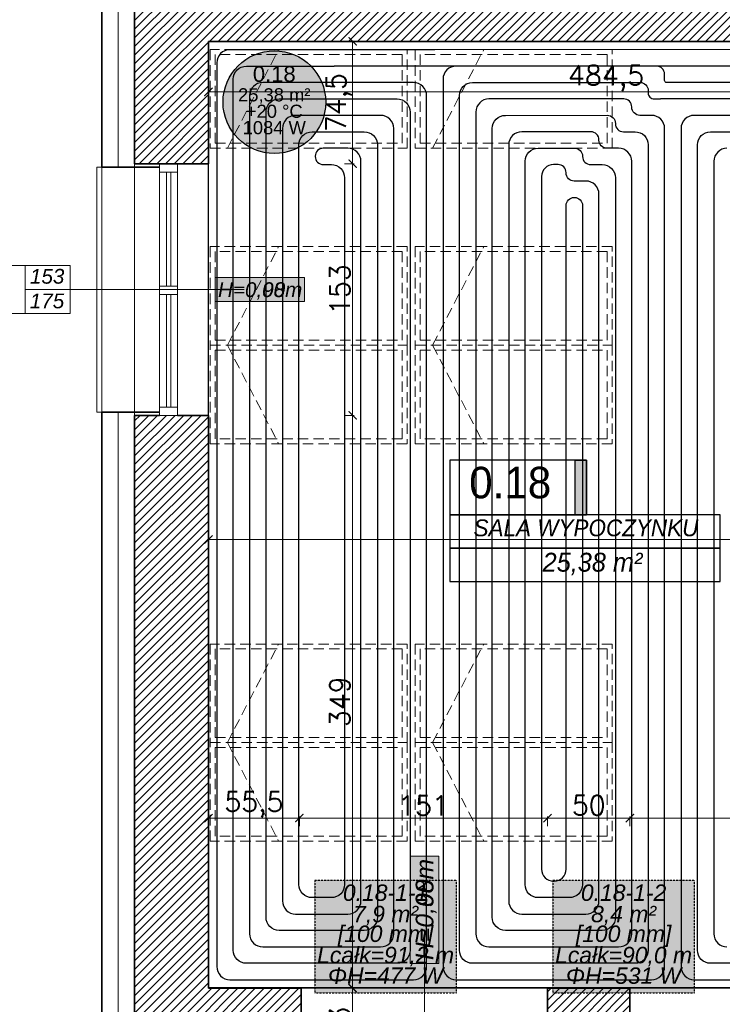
# Model space of a CAD drawing. Header units: millimetres. Extents: x -740 to 33545, y -26688 to 22494.
# Tile 80 of 256: x 8817 to 9245, y 9773 to 10373. Entities that reach past the tile are written whole.
import ezdxf
from ezdxf.enums import TextEntityAlignment as Align
from ezdxf.lldxf.tags import DXFTag

# ---------------------------------------------------------------- set-up
doc = ezdxf.new("R2010")
doc.units = ezdxf.units.MM
doc.header["$MEASUREMENT"] = 0
doc.linetypes.add('DASHED2', pattern=[9.525, 6.35, -3.175])
doc.linetypes.add('HIDDENX2', pattern=[0.1905, 0.127, -0.0635])
doc.layers.get('Defpoints').update_dxf_attribs({"color": 252})
for name, color, linetype, lineweight in [('A_istniejące ściany', 252, 'Continuous', 35), ('A_izolacja', 252, 'Continuous', 9), ('A_l.przerywana', 252, 'ICAD_ISO03W100', 9), ('A_okna wymieniane', 252, 'Continuous', 15), ('A_opisy', 252, 'Continuous', 15), ('A_wyposażenie', 252, 'Continuous', 9), ('A_ściany projektowane', 252, 'Continuous', 35), ('l.przerywana', 252, 'ICAD_ISO03W100', 5), ('l.widokowa', 252, 'Continuous', 15), ('l.wypełnien', 252, 'Continuous', 5), ('Nowe_820-G Rysunki Obrazki_Nr_pióra__1', 252, 'Continuous', 13), ('wymiarowanie', 252, 'Continuous', 9)]:
    doc.layers.add(name, color=color, linetype=linetype, lineweight=lineweight)
for name, color, linetype, lineweight, true_color in [('IS_Heating_cooling floor', 7, 'HIDDENX2', 25, 0x008000), ('IS_Przyłącze (powrotne)', 5, 'Continuous', 25, 0x0000ff), ('IS_Przyłącze (zasilające)', 1, 'Continuous', 25, 0xff0000), ('IS_Room (Automatic)', 7, 'Continuous', 25, 0x000000), ('IS_Strefa podłóg', 7, 'Continuous', 25, 0x008000), ('IS_Wężownica OChP', 7, 'Continuous', 25, 0x800080)]:
    doc.layers.add(name, color=color, linetype=linetype, lineweight=lineweight, true_color=true_color)
doc.layers.add('tabelki opis', color=252, linetype='Continuous')
doc.styles.add('Arial_____', font='arial.ttf')
doc.styles.add('Arial__I__', font='ariali.ttf')
doc.styles.add('ARIALL', font='GOTHIC.TTF', dxfattribs={"height": 40})
doc.styles.add('styl2', font='simplex.shx')
doc.linetypes.add('BATTING', pattern='A,0.00254,-2.54,[134,ltypeshp.shx,S=2.54,R=0,X=-2.54,Y=0],-5.08,[134,ltypeshp.shx,S=2.54,R=180,X=2.54,Y=0],-2.54', length=10.16254)
tags = doc.linetypes.add('ICAD_ISO03W100', pattern=[30, 12, -18]).pattern_tags.tags
tags[6:7] = [DXFTag(74, 4), DXFTag(75, 0), DXFTag(340, '0'), DXFTag(46, 1.0), DXFTag(50, 0.0), DXFTag(44, 0.0), DXFTag(45, 0.0)]
tags[4:5] = [DXFTag(74, 4), DXFTag(75, 0), DXFTag(340, '0'), DXFTag(46, 1.0), DXFTag(50, 0.0), DXFTag(44, 0.0), DXFTag(45, 0.0)]
doc.dimstyles.new('Skala 1-50', dxfattribs={"dimtxt": 12, "dimasz": 5, "dimexe": 1, "dimexo": 1, "dimgap": 1.5, "dimtad": 1, "dimdec": 1, "dimrnd": 0.5, "dimtxsty": 'styl2', "dimblk": 'ARCHTICK', "dimcen": 5, "dimadec": 0, "dimazin": 0, "dimtfac": 1, "dimtdec": 1, "dimtmove": 1, "dimatfit": 3, "dimldrblk": 'ARCHTICK', "dimfxl": 0, "dimlwd": -1, "dimlwe": -1, "dimarcsym": 0})

# ---------------------------------------------------------------- blocks, each defined once
blk = doc.blocks.new('_ArchTick')
at = {"color": 0, "linetype": 'ByBlock', "const_width": 0.15}
blk.add_lwpolyline([(-0.5, -0.5), (0.5, 0.5)], dxfattribs=at)
blk = doc.blocks.new('*D2061')
at = {"layer": 'Defpoints', "color": 0}
for p in [(8618.8, 10133.59), (8867.19, 10133.59), (8887.19, 9739.58)]:
    blk.add_point(p, dxfattribs=at)
at = {"layer": 'wymiarowanie', "color": 0}
for p, q in [((8623.8, 10133.59), (8617.8, 10133.59)), ((8618.8, 9739.58), (8618.8, 10133.59)), ((8623.8, 9739.58), (8617.8, 9739.58))]:
    blk.add_line(p, q, dxfattribs=at)
at = {"layer": 'wymiarowanie', "color": 0, "xscale": 5, "yscale": 5, "zscale": 5}
for p, rotation in [((8618.8, 10133.59), 90), ((8618.8, 9739.58), 270)]:
    blk.add_blockref('_ArchTick', p, dxfattribs=dict(at, rotation=rotation))
at = {"layer": 'wymiarowanie', "color": 0, "insert": (8611, 9936.59), "char_height": 12, "attachment_point": 5, "rotation": 90, "style": 'styl2'}
blk.add_mtext('394', dxfattribs=at)
blk = doc.blocks.new('*D2063')
at = {"layer": 'Defpoints', "color": 0}
for p in [(8618.8, 10284.84), (8887.19, 10284.84), (8860.69, 10133.59)]:
    blk.add_point(p, dxfattribs=at)
at = {"layer": 'wymiarowanie', "color": 0}
for p, q in [((8623.8, 10284.84), (8617.8, 10284.84)), ((8618.8, 10133.59), (8618.8, 10284.84)), ((8623.8, 10133.59), (8617.8, 10133.59))]:
    blk.add_line(p, q, dxfattribs=at)
at = {"layer": 'wymiarowanie', "color": 0, "xscale": 5, "yscale": 5, "zscale": 5}
for p, rotation in [((8618.8, 10284.84), 90), ((8618.8, 10133.59), 270)]:
    blk.add_blockref('_ArchTick', p, dxfattribs=dict(at, rotation=rotation))
at = {"layer": 'wymiarowanie', "color": 0, "insert": (8611.15, 10209.21), "char_height": 12, "attachment_point": 5, "rotation": 90, "style": 'styl2'}
blk.add_mtext('151', dxfattribs=at)
blk = doc.blocks.new('*D2064')
at = {"layer": 'Defpoints', "color": 0}
for p in [(8618.8, 10541.8), (8867.19, 10541.8), (8887.19, 10284.84)]:
    blk.add_point(p, dxfattribs=at)
at = {"layer": 'wymiarowanie', "color": 0}
for p, q in [((8623.8, 10541.8), (8617.8, 10541.8)), ((8618.8, 10284.84), (8618.8, 10541.8)), ((8623.8, 10284.84), (8617.8, 10284.84))]:
    blk.add_line(p, q, dxfattribs=at)
at = {"layer": 'wymiarowanie', "color": 0, "xscale": 5, "yscale": 5, "zscale": 5}
for p, rotation in [((8618.8, 10541.8), 90), ((8618.8, 10284.84), 270)]:
    blk.add_blockref('_ArchTick', p, dxfattribs=dict(at, rotation=rotation))
at = {"layer": 'wymiarowanie', "color": 0, "insert": (8611, 10413.32), "char_height": 12, "attachment_point": 5, "rotation": 90, "style": 'styl2'}
blk.add_mtext('257', dxfattribs=at)
blk = doc.blocks.new('*D2227')
at = {"layer": 'Defpoints', "color": 0}
for p in [(8932.19, 10064.95), (9995.19, 10064.95), (8932.19, 10055.97)]:
    blk.add_point(p, dxfattribs=at)
at = {"layer": 'wymiarowanie', "color": 0}
for p, q in [((8932.19, 10060.97), (8932.19, 10054.97)), ((9995.19, 10060.97), (9995.19, 10054.97)), ((9995.19, 10055.97), (8932.19, 10055.97))]:
    blk.add_line(p, q, dxfattribs=at)
at = {"layer": 'wymiarowanie', "color": 0, "xscale": 5, "yscale": 5, "zscale": 5, "rotation": 180}
blk.add_blockref('_ArchTick', (8932.19, 10055.97), dxfattribs=at)
at = {"layer": 'wymiarowanie', "color": 0, "xscale": 5, "yscale": 5, "zscale": 5}
blk.add_blockref('_ArchTick', (9995.19, 10055.97), dxfattribs=at)
at = {"layer": 'wymiarowanie', "color": 0, "insert": (9463.69, 10063.77), "char_height": 12, "attachment_point": 5, "style": 'styl2'}
blk.add_mtext('1063', dxfattribs=at)
blk = doc.blocks.new('*D2623')
at = {"layer": 'Defpoints', "color": 0}
for p in [(8932.19, 10359.34), (9416.72, 10359.34), (9416.72, 10328.56)]:
    blk.add_point(p, dxfattribs=at)
at = {"layer": 'wymiarowanie', "color": 0}
for p, q in [((8932.19, 10333.56), (8932.19, 10327.56)), ((9416.72, 10333.56), (9416.72, 10327.56)), ((8932.19, 10328.56), (9416.72, 10328.56))]:
    blk.add_line(p, q, dxfattribs=at)
at = {"layer": 'wymiarowanie', "color": 0, "xscale": 5, "yscale": 5, "zscale": 5, "rotation": 180}
blk.add_blockref('_ArchTick', (8932.19, 10328.56), dxfattribs=at)
at = {"layer": 'wymiarowanie', "color": 0, "xscale": 5, "yscale": 5, "zscale": 5}
blk.add_blockref('_ArchTick', (9416.72, 10328.56), dxfattribs=at)
at = {"layer": 'wymiarowanie', "color": 0, "insert": (9174.45, 10336.91), "char_height": 12, "attachment_point": 5, "style": 'styl2'}
blk.add_mtext('484,5', dxfattribs=at)
blk = doc.blocks.new('*D2643')
at = {"layer": 'Defpoints', "color": 0}
for p in [(8987.57, 9886.31), (8932.19, 9782.76), (8987.57, 9782.76)]:
    blk.add_point(p, dxfattribs=at)
at = {"layer": 'wymiarowanie', "color": 0}
for p, q in [((8932.19, 9881.31), (8932.19, 9887.31)), ((8932.19, 9886.31), (8987.57, 9886.31)), ((8987.57, 9881.31), (8987.57, 9887.31))]:
    blk.add_line(p, q, dxfattribs=at)
at = {"layer": 'wymiarowanie', "color": 0, "xscale": 5, "yscale": 5, "zscale": 5, "rotation": 180}
blk.add_blockref('_ArchTick', (8932.19, 9886.31), dxfattribs=at)
at = {"layer": 'wymiarowanie', "color": 0, "xscale": 5, "yscale": 5, "zscale": 5}
blk.add_blockref('_ArchTick', (8987.57, 9886.31), dxfattribs=at)
at = {"layer": 'wymiarowanie', "color": 0, "insert": (8959.88, 9894.51), "char_height": 12, "attachment_point": 5, "style": 'styl2'}
blk.add_mtext('55,5', dxfattribs=at)
blk = doc.blocks.new('*D2644')
at = {"layer": 'Defpoints', "color": 0}
for p in [(9138.77, 9886.31), (8987.57, 9782.76), (9138.77, 9782.76)]:
    blk.add_point(p, dxfattribs=at)
at = {"layer": 'wymiarowanie', "color": 0}
for p, q in [((8987.57, 9881.31), (8987.57, 9887.31)), ((8987.57, 9886.31), (9138.77, 9886.31)), ((9138.77, 9881.31), (9138.77, 9887.31))]:
    blk.add_line(p, q, dxfattribs=at)
at = {"layer": 'wymiarowanie', "color": 0, "xscale": 5, "yscale": 5, "zscale": 5, "rotation": 180}
blk.add_blockref('_ArchTick', (8987.57, 9886.31), dxfattribs=at)
at = {"layer": 'wymiarowanie', "color": 0, "xscale": 5, "yscale": 5, "zscale": 5}
blk.add_blockref('_ArchTick', (9138.77, 9886.31), dxfattribs=at)
at = {"layer": 'wymiarowanie', "color": 0, "insert": (9063.17, 9893.96), "char_height": 12, "attachment_point": 5, "style": 'styl2'}
blk.add_mtext('151', dxfattribs=at)
blk = doc.blocks.new('*D2645')
at = {"layer": 'Defpoints', "color": 0}
for p in [(9189.01, 9886.31), (9138.77, 9782.76), (9189.01, 9782.76)]:
    blk.add_point(p, dxfattribs=at)
at = {"layer": 'wymiarowanie', "color": 0}
for p, q in [((9138.77, 9881.31), (9138.77, 9887.31)), ((9138.77, 9886.31), (9189.01, 9886.31)), ((9189.01, 9881.31), (9189.01, 9887.31))]:
    blk.add_line(p, q, dxfattribs=at)
at = {"layer": 'wymiarowanie', "color": 0, "xscale": 5, "yscale": 5, "zscale": 5, "rotation": 180}
blk.add_blockref('_ArchTick', (9138.77, 9886.31), dxfattribs=at)
at = {"layer": 'wymiarowanie', "color": 0, "xscale": 5, "yscale": 5, "zscale": 5}
blk.add_blockref('_ArchTick', (9189.01, 9886.31), dxfattribs=at)
at = {"layer": 'wymiarowanie', "color": 0, "insert": (9163.89, 9894.11), "char_height": 12, "attachment_point": 5, "style": 'styl2'}
blk.add_mtext('50', dxfattribs=at)
blk = doc.blocks.new('*D2646')
at = {"layer": 'Defpoints', "color": 0}
for p in [(9339.01, 9886.31), (9189.01, 9782.76), (9339.01, 9782.76)]:
    blk.add_point(p, dxfattribs=at)
at = {"layer": 'wymiarowanie', "color": 0}
for p, q in [((9189.01, 9881.31), (9189.01, 9887.31)), ((9189.01, 9886.31), (9339.01, 9886.31)), ((9339.01, 9881.31), (9339.01, 9887.31))]:
    blk.add_line(p, q, dxfattribs=at)
at = {"layer": 'wymiarowanie', "color": 0, "xscale": 5, "yscale": 5, "zscale": 5, "rotation": 180}
blk.add_blockref('_ArchTick', (9189.01, 9886.31), dxfattribs=at)
at = {"layer": 'wymiarowanie', "color": 0, "xscale": 5, "yscale": 5, "zscale": 5}
blk.add_blockref('_ArchTick', (9339.01, 9886.31), dxfattribs=at)
at = {"layer": 'wymiarowanie', "color": 0, "insert": (9264.01, 9894.11), "char_height": 12, "attachment_point": 5, "style": 'styl2'}
blk.add_mtext('150', dxfattribs=at)
blk = doc.blocks.new('*D2748')
at = {"layer": 'Defpoints', "color": 0}
for p in [(8932.19, 10359.34), (8932.19, 10284.84), (9020.04, 10284.84)]:
    blk.add_point(p, dxfattribs=at)
at = {"layer": 'wymiarowanie', "color": 0}
for p, q in [((9015.04, 10359.34), (9021.04, 10359.34)), ((9020.04, 10359.34), (9020.04, 10284.84)), ((9015.04, 10284.84), (9021.04, 10284.84))]:
    blk.add_line(p, q, dxfattribs=at)
at = {"layer": 'wymiarowanie', "color": 0, "xscale": 5, "yscale": 5, "zscale": 5}
for p, rotation in [((9020.04, 10359.34), 90), ((9020.04, 10284.84), 270)]:
    blk.add_blockref('_ArchTick', p, dxfattribs=dict(at, rotation=rotation))
at = {"layer": 'wymiarowanie', "color": 0, "insert": (9011.69, 10322.09), "char_height": 12, "attachment_point": 5, "rotation": 90, "style": 'styl2'}
blk.add_mtext('74,5', dxfattribs=at)
blk = doc.blocks.new('*D2749')
at = {"layer": 'Defpoints', "color": 0}
for p in [(8932.19, 10284.84), (8932.19, 10131.59), (9020.04, 10131.59)]:
    blk.add_point(p, dxfattribs=at)
at = {"layer": 'wymiarowanie', "color": 0}
for p, q in [((9015.04, 10284.84), (9021.04, 10284.84)), ((9020.04, 10284.84), (9020.04, 10131.59)), ((9015.04, 10131.59), (9021.04, 10131.59))]:
    blk.add_line(p, q, dxfattribs=at)
at = {"layer": 'wymiarowanie', "color": 0, "xscale": 5, "yscale": 5, "zscale": 5}
for p, rotation in [((9020.04, 10284.84), 90), ((9020.04, 10131.59), 270)]:
    blk.add_blockref('_ArchTick', p, dxfattribs=dict(at, rotation=rotation))
at = {"layer": 'wymiarowanie', "color": 0, "insert": (9012.24, 10208.21), "char_height": 12, "attachment_point": 5, "rotation": 90, "style": 'styl2'}
blk.add_mtext('153', dxfattribs=at)
blk = doc.blocks.new('*D2750')
at = {"layer": 'Defpoints', "color": 0}
for p in [(8932.19, 10131.59), (8988.77, 9782.76), (9020.04, 9782.76)]:
    blk.add_point(p, dxfattribs=at)
at = {"layer": 'wymiarowanie', "color": 0}
for p, q in [((9015.04, 10131.59), (9021.04, 10131.59)), ((9020.04, 10131.59), (9020.04, 9782.76)), ((9015.04, 9782.76), (9021.04, 9782.76))]:
    blk.add_line(p, q, dxfattribs=at)
at = {"layer": 'wymiarowanie', "color": 0, "xscale": 5, "yscale": 5, "zscale": 5}
for p, rotation in [((9020.04, 10131.59), 90), ((9020.04, 9782.76), 270)]:
    blk.add_blockref('_ArchTick', p, dxfattribs=dict(at, rotation=rotation))
at = {"layer": 'wymiarowanie', "color": 0, "insert": (9012.24, 9957.18), "char_height": 12, "attachment_point": 5, "rotation": 90, "style": 'styl2'}
blk.add_mtext('349', dxfattribs=at)
blk = doc.blocks.new('*D2751')
at = {"layer": 'Defpoints', "color": 0}
for p in [(8988.77, 9782.76), (8987.57, 9739.58), (9020.04, 9739.58)]:
    blk.add_point(p, dxfattribs=at)
at = {"layer": 'wymiarowanie', "color": 0}
for p, q in [((9015.04, 9782.76), (9021.04, 9782.76)), ((9020.04, 9782.76), (9020.04, 9739.58)), ((9015.04, 9739.58), (9021.04, 9739.58))]:
    blk.add_line(p, q, dxfattribs=at)
at = {"layer": 'wymiarowanie', "color": 0, "xscale": 5, "yscale": 5, "zscale": 5}
for p, rotation in [((9020.04, 9782.76), 90), ((9020.04, 9739.58), 270)]:
    blk.add_blockref('_ArchTick', p, dxfattribs=dict(at, rotation=rotation))
at = {"layer": 'wymiarowanie', "color": 0, "insert": (9012.24, 9761.17), "char_height": 12, "attachment_point": 5, "rotation": 90, "style": 'styl2'}
blk.add_mtext('43', dxfattribs=at)

msp = doc.modelspace()

# ---------------------------------------------------------------- hatches: boundary and pattern name
at = {"layer": 'A_opisy', "ltscale": 0.3}
for points in [[(8936.24, 10215.52), (8990.79, 10215.52), (8990.79, 10200.91), (8936.24, 10200.91)], [(8936.24, 10215.52), (8990.79, 10215.52), (8990.79, 10200.91), (8936.24, 10200.91)], [(8936.24, 10215.52), (8990.79, 10215.52), (8990.79, 10200.91), (8936.24, 10200.91)], [(8936.24, 10215.52), (8990.79, 10215.52), (8990.79, 10200.91), (8936.24, 10200.91)], [(9055.01, 9797.7), (9055.01, 9863.16), (9072.54, 9863.16), (9072.54, 9797.7)], [(9055.01, 9797.7), (9055.01, 9863.16), (9072.54, 9863.16), (9072.54, 9797.7)], [(9055.01, 9797.7), (9055.01, 9863.16), (9072.54, 9863.16), (9072.54, 9797.7)], [(9055.01, 9797.7), (9055.01, 9863.16), (9072.54, 9863.16), (9072.54, 9797.7)]]:
    msp.add_hatch(color=256, dxfattribs=at).paths.add_polyline_path(points)
at = {"layer": 'IS_Heating_cooling floor', "lineweight": 50, "true_color": 0xffffff, "transparency": 33554687}
for points in [[(8997.1, 9779.99), (9083.38, 9779.99), (9083.38, 9848.29), (8997.1, 9848.29)], [(9142.1, 9779.99), (9228.38, 9779.99), (9228.38, 9848.29), (9142.1, 9848.29)]]:
    msp.add_hatch(color=7, dxfattribs=at).paths.add_polyline_path(points)
at = {"layer": 'IS_Room (Automatic)', "lineweight": 50, "true_color": 0xffffff, "transparency": 33554687}
msp.add_hatch(color=7, dxfattribs=at).paths.add_polyline_path([(9003.63, 10322.35), (9002.1, 10332.01), (8997.65, 10340.73), (8990.74, 10347.65), (8982.02, 10352.09), (8972.36, 10353.62), (8962.69, 10352.09), (8953.97, 10347.65), (8947.06, 10340.73), (8942.62, 10332.01), (8941.08, 10322.35), (8942.62, 10312.69), (8947.06, 10303.97), (8953.97, 10297.05), (8962.69, 10292.61), (8972.36, 10291.08), (8982.02, 10292.61), (8990.74, 10297.05), (8997.65, 10303.97), (9002.1, 10312.69)])
at = {"layer": 'l.wypełnien'}
h = msp.add_hatch(dxfattribs=at)
h.set_pattern_fill('ANSI31', color=256, scale=30, style=0)
h.paths.add_polyline_path([(8887.19, 10284.84), (8887.19, 10539.8), (8932.19, 10539.8), (8932.19, 10402.52), (9059.57, 10402.52), (9368.19, 10402.52), (9394.23, 10402.52), (9416.72, 10402.52), (9416.72, 10359.34), (9405.31, 10359.34), (9376.25, 10359.34), (8932.19, 10359.34), (8932.19, 10284.84)])
h.paths.add_polyline_path([(9871.19, 10801.99), (9871.19, 10791.99), (9878.23, 10791.99), (9890.23, 10791.99), (10052.23, 10791.99), (10052.23, 10564.52), (10066.23, 10564.52), (10066.23, 10706), (10066.23, 10711.93), (10066.23, 10711.98), (10066.23, 10728.73), (10066.23, 10765.23), (10066.23, 10776), (10066.23, 10781.93), (10066.23, 10781.98), (10066.23, 10781.93), (10066.23, 10776), (10066.22, 10776), (10066.23, 10781.93), (10066.23, 10781.98), (10066.23, 10791.99), (10125.49, 10791.99), (10125.49, 10808.08), (10125.49, 10819.93), (10125.49, 10834.32), (10058.81, 10834.32), (9924.19, 10834.32), (9924.19, 10862.32), (9879.19, 10862.32), (9879.19, 10834.32), (9871.19, 10834.32), (9871.19, 10801.99)])
h.paths.add_polyline_path([(9570.47, 10794.52), (9731.23, 10794.52), (9731.23, 10731.52), (9748.23, 10731.52), (9748.23, 10793.99), (9768.19, 10793.99), (9768.19, 10801.99), (9781.19, 10801.99), (9781.19, 10834.32), (9769.78, 10834.32), (9645.19, 10834.32), (9645.19, 10833.52), (9604.19, 10833.52), (9570.47, 10833.52)])
h.paths.add_polyline_path([(9394.23, 10794.52), (9428.47, 10794.52), (9428.47, 10833.52), (9388.19, 10833.52), (9388.19, 10794.52), (9394.23, 10794.52)])
h.paths.add_polyline_path([(9428.47, 10794.52), (9428.47, 10833.52), (9448.47, 10833.52), (9448.47, 10794.52)])
h.paths.add_polyline_path([(9550.47, 10794.52), (9570.47, 10794.52), (9570.47, 10833.52), (9550.47, 10833.52)])
h.paths.add_polyline_path([(9368.19, 10794.52), (9388.19, 10794.52), (9388.19, 10833.52), (9368.19, 10833.52)])
h.paths.add_polyline_path([(9604.19, 10833.52), (9604.19, 10849.32), (9645.19, 10849.32), (9645.19, 10833.52)])
h.paths.add_polyline_path([(9368.19, 10422.52), (9368.19, 10402.52), (9394.23, 10402.52), (9394.23, 10422.52)])
h.paths.add_polyline_path([(9368.19, 10774.52), (9394.23, 10774.52), (9394.23, 10794.52), (9368.19, 10794.52)])
h = msp.add_hatch(dxfattribs=at)
h.set_pattern_fill('ANSI31', color=256, scale=30, style=0)
h.paths.add_polyline_path([(8887.19, 10131.59), (8887.19, 9739.58), (8988.77, 9739.58), (8988.77, 9782.76), (8932.19, 9782.76), (8932.19, 10131.59), (8913.43, 10131.59), (8902.43, 10131.59)])
h.paths.add_polyline_path([(10184.83, 9782.76), (10254.19, 9782.76), (10254.19, 9762.76), (10279.59, 9762.76), (10279.59, 9782.76), (10294.77, 9782.76), (10294.77, 9739.58), (10184.83, 9739.58)])
h.paths.add_polyline_path([(9635.2, 9739.58), (9635.2, 9782.76), (9538.82, 9782.76), (9538.82, 9739.58)])
h.paths.add_polyline_path([(9189.01, 9739.58), (9189.01, 9782.76), (9138.77, 9782.76), (9138.77, 9739.58)])
h.paths.add_polyline_path([(9835.02, 9739.58), (9835.02, 9782.76), (9785.2, 9782.76), (9785.2, 9739.58)])
h.paths.add_polyline_path([(10034.83, 9739.58), (10034.83, 9782.76), (9985.02, 9782.76), (9985.02, 9739.58)])
h.paths.add_polyline_path([(9388.82, 9739.58), (9388.82, 9782.76), (9339.01, 9782.76), (9339.01, 9739.58)])
h.paths.add_polyline_path([(10301.6, 9739.58), (10314.77, 9739.58), (10314.77, 9782.76), (10294.77, 9782.76), (10294.77, 9739.58)])
h.paths.add_polyline_path([(10254.19, 9762.76), (10279.59, 9762.76), (10279.59, 9782.76), (10254.19, 9782.76)])
at = {"layer": 'tabelki opis'}
msp.add_hatch(color=256, dxfattribs=at).paths.add_polyline_path([(9162.49, 10070.96), (9162.49, 10104.23), (9155.53, 10104.23), (9155.53, 10070.96)])

# ---------------------------------------------------------------- linework, layer by layer
at = {"layer": 'A_istniejące ściany'}
msp.add_line((8932.19, 10359.34), (8932.19, 10284.84), dxfattribs=at)
for points in [[(8887.19, 10539.8), (8887.19, 10284.84)], [(8932.19, 10359.34), (9405.31, 10359.34)], [(8887.19, 10284.84), (8932.19, 10284.84)], [(8887.19, 10284.84), (8902.43, 10284.84)], [(8913.43, 10284.84), (8932.19, 10284.84)], [(8887.19, 10131.59), (8887.19, 9739.58)], [(8887.19, 10131.59), (8902.43, 10131.59)], [(8913.43, 10131.59), (8932.19, 10131.59)], [(8932.19, 10131.59), (8932.19, 9782.76)], [(8988.77, 9782.76), (8932.19, 9782.76)], [(8988.77, 9782.76), (8971.49, 9782.76)], [(8981.65, 9782.76), (8988.77, 9782.76)], [(8988.77, 9739.58), (8988.77, 9782.76)], [(9189.01, 9782.76), (9138.77, 9782.76)], [(9138.77, 9782.76), (9138.77, 9739.58)], [(9189.01, 9739.58), (9189.01, 9782.76)]]:
    msp.add_lwpolyline(points, dxfattribs=at)
at = {"layer": 'A_izolacja', "lineweight": 35}
msp.add_line((8902.43, 10133.59), (8867.19, 10133.59), dxfattribs=at)
at = {"layer": 'A_izolacja', "linetype": 'BATTING', "ltscale": 0.1}
for points in [[(8877.19, 10539.8), (8877.19, 10282.84)], [(8877.19, 10133.59), (8877.19, 9729.58), (8990.77, 9729.58)]]:
    msp.add_lwpolyline(points, dxfattribs=at)
at = {"layer": 'A_izolacja', "lineweight": 35}
for points in [[(8867.19, 10521.8), (8867.19, 10282.84)], [(8867.19, 10133.59), (8867.19, 9719.58), (8990.77, 9719.58)]]:
    msp.add_lwpolyline(points, dxfattribs=at)
at = {"layer": 'A_l.przerywana', "ltscale": 0.3}
for points in [[(8887.19, 10131.59), (8887.19, 10284.84)], [(8932.19, 10284.84), (8932.19, 10131.59)], [(8987.57, 9782.76), (9140.82, 9782.76)]]:
    msp.add_lwpolyline(points, dxfattribs=at)
at = {"layer": 'A_okna wymieniane', "linetype": 'Continuous', "lineweight": 15}
for points in [[(8902.43, 10284.84), (8902.43, 10279.76)], [(8913.43, 10284.84), (8902.43, 10284.84)], [(8913.43, 10279.76), (8913.43, 10284.84)], [(8902.43, 10279.76), (8913.43, 10279.76)], [(8906.66, 10279.76), (8906.66, 10210.33)], [(8909.2, 10279.76), (8906.66, 10279.76)], [(8909.2, 10210.33), (8909.2, 10279.76)], [(8902.43, 10210.33), (8902.43, 10205.25)], [(8913.43, 10210.33), (8902.43, 10210.33)], [(8906.66, 10210.33), (8909.2, 10210.33)], [(8913.43, 10205.25), (8913.43, 10210.33)], [(8902.43, 10205.25), (8913.43, 10205.25)], [(8906.66, 10205.25), (8906.66, 10136.67)], [(8909.2, 10205.25), (8906.66, 10205.25)], [(8909.2, 10136.67), (8909.2, 10205.25)], [(8902.43, 10136.67), (8902.43, 10131.59)], [(8913.43, 10136.67), (8902.43, 10136.67)], [(8906.66, 10136.67), (8909.2, 10136.67)], [(8913.43, 10131.59), (8913.43, 10136.67)]]:
    msp.add_lwpolyline(points, dxfattribs=at)
at = {"layer": 'A_okna wymieniane', "linetype": 'Continuous', "lineweight": 13}
for points in [[(8902.43, 10210.33), (8902.43, 10279.76)], [(8913.43, 10279.76), (8913.43, 10210.33)], [(8902.43, 10136.67), (8902.43, 10205.25)], [(8913.43, 10205.25), (8913.43, 10136.67)]]:
    msp.add_lwpolyline(points, dxfattribs=at)
at = {"layer": 'A_okna wymieniane'}
msp.add_lwpolyline([(8902.43, 10131.59), (8913.43, 10131.59)], dxfattribs=at)
at = {"layer": 'A_opisy'}
for p, q in [((8820.45, 10208.21), (8953.92, 10208.21)), ((9063.77, 9681.91), (9063.77, 9815.38))]:
    msp.add_line(p, q, dxfattribs=at)
at = {"layer": 'A_opisy', "ltscale": 0.3}
for points in [[(8791.24, 10193.61), (8820.45, 10193.61), (8820.45, 10222.82), (8791.24, 10222.82)], [(8820.45, 10222.82), (8847.84, 10222.82), (8847.84, 10208.21), (8820.45, 10208.21)], [(8936.24, 10215.52), (8990.79, 10215.52), (8990.79, 10200.91), (8936.24, 10200.91)], [(8936.24, 10215.52), (8990.79, 10215.52), (8990.79, 10200.91), (8936.24, 10200.91)], [(8936.24, 10215.52), (8990.79, 10215.52), (8990.79, 10200.91), (8936.24, 10200.91)], [(8936.24, 10215.52), (8990.79, 10215.52), (8990.79, 10200.91), (8936.24, 10200.91)], [(8820.45, 10208.21), (8847.84, 10208.21), (8847.84, 10193.61), (8820.45, 10193.61)], [(9055.01, 9797.7), (9055.01, 9863.16), (9072.54, 9863.16), (9072.54, 9797.7)], [(9055.01, 9797.7), (9055.01, 9863.16), (9072.54, 9863.16), (9072.54, 9797.7)], [(9055.01, 9797.7), (9055.01, 9863.16), (9072.54, 9863.16), (9072.54, 9797.7)], [(9055.01, 9797.7), (9055.01, 9863.16), (9072.54, 9863.16), (9072.54, 9797.7)]]:
    msp.add_lwpolyline(points, close=True, dxfattribs=at)
at = {"layer": 'A_wyposażenie', "linetype": 'DASHED2'}
for p, q in [((8943.71, 10294.34), (8974.94, 10354.34)), ((8943.71, 10294.34), (8974.94, 10354.34)), ((9068.71, 10294.34), (9099.94, 10354.34)), ((9068.71, 10294.34), (9099.94, 10354.34)), ((8943.71, 10174.34), (8974.94, 10234.34)), ((8943.71, 10174.34), (8974.94, 10234.34)), ((9068.71, 10174.34), (9099.94, 10234.34)), ((9068.71, 10174.34), (9099.94, 10234.34)), ((8943.71, 10174.34), (8974.94, 10114.34)), ((8943.71, 10174.34), (8974.94, 10114.34)), ((9068.71, 10174.34), (9099.94, 10114.34)), ((9068.71, 10174.34), (9099.94, 10114.34)), ((8943.71, 9932.34), (8974.94, 9992.34)), ((8943.71, 9932.34), (8974.94, 9992.34)), ((9068.71, 9932.34), (9099.94, 9992.34)), ((9068.71, 9932.34), (9099.94, 9992.34)), ((8943.71, 9932.34), (8974.94, 9872.34)), ((8943.71, 9932.34), (8974.94, 9872.34)), ((9068.71, 9932.34), (9099.94, 9872.34)), ((9068.71, 9932.34), (9099.94, 9872.34))]:
    msp.add_line(p, q, dxfattribs=at)
for points in [[(8933.19, 10354.34), (8933.19, 10294.34), (9053.19, 10294.34), (9053.19, 10354.34)], [(8933.19, 10354.34), (8933.19, 10294.34), (9053.19, 10294.34), (9053.19, 10354.34)], [(8936.19, 10351.34), (8936.19, 10297.34), (9050.19, 10297.34), (9050.19, 10351.34)], [(8936.19, 10351.34), (8936.19, 10297.34), (9050.19, 10297.34), (9050.19, 10351.34)], [(9058.19, 10354.34), (9058.19, 10294.34), (9178.19, 10294.34), (9178.19, 10354.34)], [(9058.19, 10354.34), (9058.19, 10294.34), (9178.19, 10294.34), (9178.19, 10354.34)], [(9061.19, 10351.34), (9061.19, 10297.34), (9175.19, 10297.34), (9175.19, 10351.34)], [(9061.19, 10351.34), (9061.19, 10297.34), (9175.19, 10297.34), (9175.19, 10351.34)], [(8933.19, 10234.34), (8933.19, 10174.34), (9053.19, 10174.34), (9053.19, 10234.34)], [(8933.19, 10234.34), (8933.19, 10174.34), (9053.19, 10174.34), (9053.19, 10234.34)], [(8936.19, 10231.34), (8936.19, 10177.34), (9050.19, 10177.34), (9050.19, 10231.34)], [(8936.19, 10231.34), (8936.19, 10177.34), (9050.19, 10177.34), (9050.19, 10231.34)], [(9058.19, 10234.34), (9058.19, 10174.34), (9178.19, 10174.34), (9178.19, 10234.34)], [(9058.19, 10234.34), (9058.19, 10174.34), (9178.19, 10174.34), (9178.19, 10234.34)], [(9061.19, 10231.34), (9061.19, 10177.34), (9175.19, 10177.34), (9175.19, 10231.34)], [(9061.19, 10231.34), (9061.19, 10177.34), (9175.19, 10177.34), (9175.19, 10231.34)], [(8933.19, 10114.34), (8933.19, 10174.34), (9053.19, 10174.34), (9053.19, 10114.34)], [(8933.19, 10114.34), (8933.19, 10174.34), (9053.19, 10174.34), (9053.19, 10114.34)], [(8936.19, 10117.34), (8936.19, 10171.34), (9050.19, 10171.34), (9050.19, 10117.34)], [(8936.19, 10117.34), (8936.19, 10171.34), (9050.19, 10171.34), (9050.19, 10117.34)], [(9058.19, 10114.34), (9058.19, 10174.34), (9178.19, 10174.34), (9178.19, 10114.34)], [(9058.19, 10114.34), (9058.19, 10174.34), (9178.19, 10174.34), (9178.19, 10114.34)], [(9061.19, 10117.34), (9061.19, 10171.34), (9175.19, 10171.34), (9175.19, 10117.34)], [(9061.19, 10117.34), (9061.19, 10171.34), (9175.19, 10171.34), (9175.19, 10117.34)], [(8933.19, 9992.34), (8933.19, 9932.34), (9053.19, 9932.34), (9053.19, 9992.34)], [(8933.19, 9992.34), (8933.19, 9932.34), (9053.19, 9932.34), (9053.19, 9992.34)], [(9058.19, 9992.34), (9058.19, 9932.34), (9178.19, 9932.34), (9178.19, 9992.34)], [(9058.19, 9992.34), (9058.19, 9932.34), (9178.19, 9932.34), (9178.19, 9992.34)], [(8936.19, 9989.34), (8936.19, 9935.34), (9050.19, 9935.34), (9050.19, 9989.34)], [(8936.19, 9989.34), (8936.19, 9935.34), (9050.19, 9935.34), (9050.19, 9989.34)], [(9061.19, 9989.34), (9061.19, 9935.34), (9175.19, 9935.34), (9175.19, 9989.34)], [(9061.19, 9989.34), (9061.19, 9935.34), (9175.19, 9935.34), (9175.19, 9989.34)], [(8933.19, 9872.34), (8933.19, 9932.34), (9053.19, 9932.34), (9053.19, 9872.34)], [(8933.19, 9872.34), (8933.19, 9932.34), (9053.19, 9932.34), (9053.19, 9872.34)], [(9058.19, 9872.34), (9058.19, 9932.34), (9178.19, 9932.34), (9178.19, 9872.34)], [(9058.19, 9872.34), (9058.19, 9932.34), (9178.19, 9932.34), (9178.19, 9872.34)], [(8936.19, 9875.34), (8936.19, 9929.34), (9050.19, 9929.34), (9050.19, 9875.34)], [(8936.19, 9875.34), (8936.19, 9929.34), (9050.19, 9929.34), (9050.19, 9875.34)], [(9061.19, 9875.34), (9061.19, 9929.34), (9175.19, 9929.34), (9175.19, 9875.34)], [(9061.19, 9875.34), (9061.19, 9929.34), (9175.19, 9929.34), (9175.19, 9875.34)]]:
    msp.add_lwpolyline(points, close=True, dxfattribs=at)
at = {"layer": 'A_ściany projektowane', "lineweight": 35}
msp.add_line((8902.43, 10282.84), (8867.19, 10282.84), dxfattribs=at)
at = {"layer": 'IS_Heating_cooling floor'}
for points in [[(8997.1, 9779.99), (9083.38, 9779.99), (9083.38, 9848.29), (8997.1, 9848.29)], [(9142.1, 9779.99), (9228.38, 9779.99), (9228.38, 9848.29), (9142.1, 9848.29)]]:
    msp.add_lwpolyline(points, close=True, dxfattribs=at)
at = {"layer": 'IS_Przyłącze (powrotne)', "color": 92, "true_color": 0x00c800, "transparency": 33554687, "extrusion": (0, 0, -1)}
msp.add_lwpolyline([(-9797.62, 10358.46), (-9797.62, 10356.36, 0.414203), (-9795.6, 10354.34), (-9070.11, 10354.31), (-9003.69, 10354.31)], format="xyb", dxfattribs=at)
at = {"layer": 'IS_Przyłącze (powrotne)', "color": 12, "true_color": 0xc80000, "transparency": 33554687, "extrusion": (0, 0, -1)}
msp.add_lwpolyline([(-9802.62, 10348.46), (-9802.62, 10341.26, 0.414201), (-9795.7, 10334.34), (-9215.11, 10334.31), (-9212.61, 10334.31)], format="xyb", dxfattribs=at)
at = {"layer": 'IS_Przyłącze (zasilające)', "color": 92, "true_color": 0x00c800, "transparency": 33554687, "extrusion": (0, 0, -1)}
msp.add_lwpolyline([(-9800.12, 10353.46), (-9800.12, 10348.81, 0.414203), (-9795.65, 10344.34), (-9070.11, 10344.31), (-9008.69, 10344.31)], format="xyb", dxfattribs=at)
at = {"layer": 'IS_Przyłącze (zasilające)', "color": 12, "true_color": 0xc80000, "transparency": 33554687, "extrusion": (0, 7.96391e-56, -1)}
msp.add_lwpolyline([(-9510.11, 10324.33), (-9215.11, 10324.31), (-9207.61, 10324.31)], dxfattribs=at)
at = {"layer": 'IS_Room (Automatic)'}
msp.add_circle((8972.36, 10322.35), 31.27, dxfattribs=at)
at = {"layer": 'IS_Strefa podłóg', "extrusion": (0, 3.21964e-61, -1)}
msp.add_lwpolyline([(-9372.61, 9782.88), (-8932.28, 9782.88), (-8932.28, 10359.31), (-9372.61, 10359.31)], close=True, dxfattribs=at)
at = {"layer": 'IS_Wężownica OChP', "color": 92, "true_color": 0x00c800, "transparency": 33554687}
msp.add_lwpolyline([(9003.69, 10354.31), (8945.28, 10354.31, 0.414211), (8937.28, 10346.31), (8937.28, 9795.88, 0.414214), (8945.28, 9787.88), (9057.11, 9787.88, 0.414214), (9065.11, 9795.88), (9065.11, 10326.31, 0.414217), (9057.11, 10334.31), (8965.28, 10334.31, 0.41421), (8957.28, 10326.31), (8957.28, 9815.88, 0.414214), (8965.28, 9807.88), (9037.11, 9807.88, 0.414214), (9045.11, 9815.88), (9045.11, 10306.31, 0.414218), (9037.11, 10314.31), (8985.28, 10314.31, 0.414209), (8977.28, 10306.31), (8977.28, 9835.88, 0.414214), (8985.28, 9827.88), (9017.11, 9827.88, 0.414214), (9025.11, 9835.88), (9025.11, 10286.31, 0.414221), (9017.11, 10294.31), (9002.18, 10294.31, 0.414206), (8997.28, 10289.41), (8997.28, 10289.21, 0.414218), (9002.18, 10284.31), (9007.11, 10284.31, -0.414218), (9015.11, 10276.31), (9015.11, 9845.88, -0.414214), (9007.11, 9837.88), (8995.28, 9837.88, -0.414214), (8987.28, 9845.88), (8987.28, 10296.31, -0.414207), (8995.28, 10304.31), (9027.11, 10304.31, -0.41422), (9035.11, 10296.31), (9035.11, 9825.88, -0.414214), (9027.11, 9817.88), (8975.28, 9817.88, -0.414214), (8967.28, 9825.88), (8967.28, 10316.31, -0.414209), (8975.28, 10324.31), (9047.11, 10324.31, -0.414218), (9055.11, 10316.31), (9055.11, 9805.88, -0.414214), (9047.11, 9797.88), (8955.28, 9797.88, -0.414214), (8947.28, 9805.88), (8947.28, 10336.31, -0.414211), (8955.28, 10344.31), (9008.69, 10344.31)], format="xyb", dxfattribs=at)
at = {"layer": 'IS_Wężownica OChP', "color": 12, "true_color": 0xc80000, "transparency": 33554687, "extrusion": (0, 0, -1)}
msp.add_lwpolyline([(-9212.61, 10334.31), (-9211.33, 10334.31, 0.414214), (-9210.11, 10335.54), (-9210.11, 10339.42, -0.414225), (-9205.2, 10344.32), (-9083.11, 10344.31, -0.414202), (-9075.11, 10336.31), (-9075.11, 9795.88, -0.414214), (-9083.11, 9787.88), (-9202.11, 9787.88, -0.414214), (-9210.11, 9795.88), (-9210.11, 10306.31, -0.414214), (-9202.11, 10314.31), (-9195.01, 10314.31, 0.414214), (-9190.11, 10319.22), (-9190.11, 10319.42, -0.414223), (-9185.2, 10324.32), (-9103.11, 10324.31, -0.414204), (-9095.11, 10316.31), (-9095.11, 9815.88, -0.414214), (-9103.11, 9807.88), (-9182.11, 9807.88, -0.414214), (-9190.11, 9815.88), (-9190.11, 10286.31, -0.414214), (-9182.11, 10294.31), (-9175.01, 10294.31, 0.414214), (-9170.11, 10299.22), (-9170.11, 10299.42, -0.414219), (-9165.2, 10304.32), (-9123.11, 10304.32, -0.414209), (-9115.11, 10296.32), (-9115.11, 9835.88, -0.414214), (-9123.11, 9827.88), (-9162.11, 9827.88, -0.414214), (-9170.11, 9835.88), (-9170.11, 10266.31, -0.414214), (-9162.11, 10274.31), (-9155.01, 10274.31, 0.414214), (-9150.11, 10279.21), (-9150.11, 10279.41, -0.414214), (-9145.21, 10284.32), (-9142.46, 10284.32, -0.414214), (-9135.11, 10276.97), (-9135.11, 9855.23, -0.414214), (-9142.46, 9847.88), (-9142.76, 9847.88, -0.414214), (-9150.11, 9855.23), (-9150.11, 10259.41, 0.414214), (-9155.01, 10264.31), (-9155.21, 10264.31, 0.414214), (-9160.11, 10259.41), (-9160.11, 9845.88, 0.414214), (-9152.11, 9837.88), (-9133.11, 9837.88, 0.414214), (-9125.11, 9845.88), (-9125.11, 10286.32, 0.414206), (-9133.11, 10294.32), (-9155.2, 10294.32, 0.414221), (-9160.11, 10289.42), (-9160.11, 10289.21, -0.414214), (-9165.01, 10284.31), (-9172.11, 10284.31, 0.414214), (-9180.11, 10276.31), (-9180.11, 9825.88, 0.414214), (-9172.11, 9817.88), (-9113.11, 9817.88, 0.414214), (-9105.11, 9825.88), (-9105.11, 10306.31, 0.414206), (-9113.11, 10314.31), (-9175.2, 10314.32, 0.414221), (-9180.11, 10309.42), (-9180.11, 10309.22, -0.414214), (-9185.01, 10304.31), (-9192.11, 10304.31, 0.414214), (-9200.11, 10296.31), (-9200.11, 9805.88, 0.414214), (-9192.11, 9797.88), (-9093.11, 9797.88, 0.414214), (-9085.11, 9805.88), (-9085.11, 10326.31, 0.414203), (-9093.11, 10334.31), (-9195.2, 10334.32, 0.414224), (-9200.11, 10329.42), (-9200.11, 10327.99, -0.414214), (-9203.78, 10324.31), (-9207.61, 10324.31)], format="xyb", dxfattribs=at)
at = {"layer": 'IS_Wężownica OChP', "color": 9, "true_color": 0xc8c8c8, "transparency": 33554687}
for points in [[(9296.36, 10314.31), (9228.11, 10314.31, 0.414212), (9220.11, 10306.31), (9220.11, 9795.88, 0.414214), (9228.11, 9787.88), (9359.61, 9787.88, 0.414214)], [(9349.61, 9797.88), (9238.11, 9797.88, -0.414214), (9230.11, 9805.88), (9230.11, 10296.31, -0.414213), (9238.11, 10304.31), (9301.36, 10304.31)], [(9248.11, 10294.32, 0.414214), (9240.11, 10286.32), (9240.11, 9815.88, 0.414214), (9248.11, 9807.88)]]:
    msp.add_lwpolyline(points, format="xyb", dxfattribs=at)
at = {"layer": 'l.przerywana', "ltscale": 0.3}
msp.add_line((8867.19, 10282.84), (8867.19, 10133.59), dxfattribs=at)
at = {"layer": 'l.widokowa'}
msp.add_lwpolyline([(8867.19, 10282.84), (8864.19, 10282.84), (8864.19, 10133.59), (8867.19, 10133.59)], dxfattribs=at)
at = {"layer": 'Nowe_820-G Rysunki Obrazki_Nr_pióra__1', "linetype": 'Continuous', "lineweight": 13}
for points in [[(8932.19, 9917.38), (8932.19, 9927.54)], [(8932.19, 9917.38), (8932.19, 9907.22)], [(9187.39, 9782.76), (9340.63, 9782.76)]]:
    msp.add_lwpolyline(points, dxfattribs=at)
at = {"layer": 'tabelki opis'}
for points in [[(9162.49, 10104.23), (9079.33, 10104.23), (9079.33, 10070.96), (9162.49, 10070.96), (9162.49, 10104.23)], [(9079.33, 10050.69), (9244.06, 10050.69), (9244.06, 10070.96), (9079.33, 10070.96), (9079.33, 10050.69)], [(9079.33, 10030.41), (9244.06, 10030.41), (9244.06, 10050.69), (9079.33, 10050.69), (9079.33, 10030.41)]]:
    msp.add_lwpolyline(points, dxfattribs=at)
msp.add_lwpolyline([(9162.49, 10070.96), (9155.53, 10070.96), (9155.53, 10104.23), (9162.49, 10104.23)], close=True, dxfattribs=at)

# ---------------------------------------------------------------- texts
at = {"layer": 'A_opisy', "ltscale": 0.3, "char_height": 9, "width": 91.4611, "attachment_point": 1, "style": 'ARIALL'}
for s, insert in [('\\pi36.17705;{\\fArial|b0|i1|c238|p34;153}\\P\\pi36.07805;{\\fArial|b0|i1|c238|p34;175}', (8787.24, 10220.79)), ('{\\fArial|b0|i1|c238|p34;H=0,00m}', (8938.01, 10212.64)), ('{\\fArial|b0|i1|c238|p34;H=0,98m}', (8938.01, 10212.64))]:
    msp.add_mtext(s, dxfattribs=dict(at, insert=insert))
at = {"layer": 'A_opisy', "ltscale": 0.3, "char_height": 10.8, "width": 109.7533, "attachment_point": 1, "rotation": 90, "style": 'ARIALL'}
for s, insert in [('\\pi43.41246;{\\fArial|b0|i1|c238|p34;153}\\P\\pi43.29366;{\\fArial|b0|i1|c238|p34;175}', (9048.68, 9636.58)), ('{\\fArial|b0|i1|c238|p34;H=0,00m}', (9058.46, 9799.82)), ('{\\fArial|b0|i1|c238|p34;H=0,98m}', (9058.46, 9799.82))]:
    msp.add_mtext(s, dxfattribs=dict(at, insert=insert))
at = {"layer": 'IS_Heating_cooling floor', "style": 'Arial__I__'}
for s, p in [('0.18-1-1', (9040.11, 9832.88)), ('0.18-1-2', (9185.11, 9832.88)), ('[100 mm]', (9040.11, 9807.88)), ('[100 mm]', (9185.11, 9807.88))]:
    msp.add_text(s, height=10, dxfattribs=at).set_placement(p, align=Align.BOTTOM_CENTER)
for s, p in [('7,9 m²', (9040.11, 9827.88)), ('8,4 m²', (9185.11, 9827.88)), ('Lcałk=91,2 m', (9040.11, 9802.88)), ('Lcałk=90,0 m', (9185.11, 9802.88))]:
    msp.add_text(s, height=10, dxfattribs=at).set_placement(p, align=Align.MIDDLE_CENTER)
for s, p in [('ΦH=477 W', (9040.11, 9795.38)), ('ΦH=531 W', (9185.11, 9795.38))]:
    msp.add_text(s, height=10, dxfattribs=at).set_placement(p, align=Align.TOP_CENTER)
at = {"layer": 'IS_Room (Automatic)', "style": 'Arial_____'}
msp.add_text('0.18', height=9.6, dxfattribs=at).set_placement((8972.28, 10331.81), align=Align.BOTTOM_CENTER)
for s, p in [('25,38 m²', (8972.28, 10326.81)), ('+20 °C', (8972.28, 10316.81)), ('1084 W', (8972.28, 10306.81))]:
    msp.add_text(s, height=8, dxfattribs=at).set_placement(p, align=Align.MIDDLE_CENTER)
at = {"layer": 'tabelki opis', "attachment_point": 1}
for s, insert, char_height, width in [('{\\fCentury Gothic|b0|i0|c238|p34;0.18}', (9091.06, 10100.27), 19.2, 56.7), ('\\pi14.38464;{\\fCentury Gothic|b0|i1|c238|p34;SALA WYPOCZYNKU}', (9079.33, 10068.2), 10.24, 164.736), ('{\\fCentury Gothic|b0|i1|c238|p34;25,38 m²}', (9135.79, 10047.92), 11.52, 68.7387)]:
    msp.add_mtext(s, dxfattribs=dict(at, insert=insert, char_height=char_height, width=width))
at = {"layer": 'wymiarowanie', "char_height": 12, "width": 621.5287, "attachment_point": 1}
for s, insert in [('\\pi11.65274;{\\fCentury Gothic|b0|i0|c238|p34;Warstwa tynkarska - wyprawa dekoracyjna z tynku silikonowego o strukturze }\\pi12.21674;{\\fCentury Gothic|b0|i0|c238|p34;baranka o uziarnieniu 1,5 lub 2mm; kolor wg NCS:S1002-G50Y}\\P\\pi419.66474;{\\fCentury Gothic|b0|i0|c238|p34;grubość styropianu 20cm}\\P\\pi621.52874;{\\fCentury Gothic|b0|i0|c238|p34; }', (5416.61, 10370.91)), ('\\pi452.88074;{\\fCentury Gothic|b0|i0|c238|p34;Parapety zewnętrzne}\\P\\pi223.76474;{\\fCentury Gothic|b0|i0|c238|p34; z blachy stalowej powlekanej w kolorze RAL 7016}', (5416.61, 10228.95)), ('\\pi463.76474;{\\fCentury Gothic|b0|i0|c238|p34;Obróbka cokołowa}\\P\\pi223.76474;{\\fCentury Gothic|b0|i0|c238|p34; z blachy stalowej powlekanej w kolorze RAL 7016}', (5416.61, 10130.15))]:
    msp.add_mtext(s, dxfattribs=dict(at, insert=insert))

# ---------------------------------------------------------------- dimensions: what is measured, and where the dimension line sits
at = {"layer": 'wymiarowanie'}
for base, p1, p2, picture, middle in [((8618.8, 10541.8), (8887.19, 10284.84), (8867.19, 10541.8), '*D2064', (8611, 10413.32)), ((9020.04, 10284.84), (8932.19, 10359.34), (8932.19, 10284.84), '*D2748', (9011.69, 10322.09)), ((8618.8028, 10284.8362), (8860.6855, 10133.5896), (8887.1855, 10284.8362), '*D2063', (8611.1528, 10209.2129)), ((9020.0381, 10131.5896), (8932.1855, 10284.8362), (8932.1855, 10131.5896), '*D2749', (9012.2381, 10208.2129)), ((8618.8, 10133.59), (8887.19, 9739.58), (8867.19, 10133.59), '*D2061', (8611, 9936.59)), ((9020.04, 9782.76), (8932.19, 10131.59), (8988.77, 9782.76), '*D2750', (9012.24, 9957.18)), ((9020.04, 9739.58), (8988.77, 9782.76), (8987.57, 9739.58), '*D2751', (9012.24, 9761.17))]:
    dim = msp.add_linear_dim(base=base, p1=p1, p2=p2, angle=90, dimstyle='Skala 1-50', dxfattribs=at)
    dim.commit()
    dim.dimension.update_dxf_attribs({"geometry": picture, "text_midpoint": middle})
for base, p1, p2, picture, middle in [((9416.72, 10328.56), (8932.19, 10359.34), (9416.72, 10359.34), '*D2623', (9174.45, 10336.91)), ((8932.19, 10055.97), (9995.19, 10064.95), (8932.19, 10064.95), '*D2227', (9463.69, 10063.77)), ((8987.57, 9886.31), (8932.19, 9782.76), (8987.57, 9782.76), '*D2643', (8959.88, 9894.51)), ((9138.77, 9886.31), (8987.57, 9782.76), (9138.77, 9782.76), '*D2644', (9063.17, 9893.96)), ((9189.01, 9886.31), (9138.77, 9782.76), (9189.01, 9782.76), '*D2645', (9163.89, 9894.11)), ((9339.01, 9886.31), (9189.01, 9782.76), (9339.01, 9782.76), '*D2646', (9264.01, 9894.11))]:
    dim = msp.add_linear_dim(base=base, p1=p1, p2=p2, dimstyle='Skala 1-50', dxfattribs=at)
    dim.commit()
    dim.dimension.update_dxf_attribs({"geometry": picture, "text_midpoint": middle})

doc.saveas('drawing.dxf')
